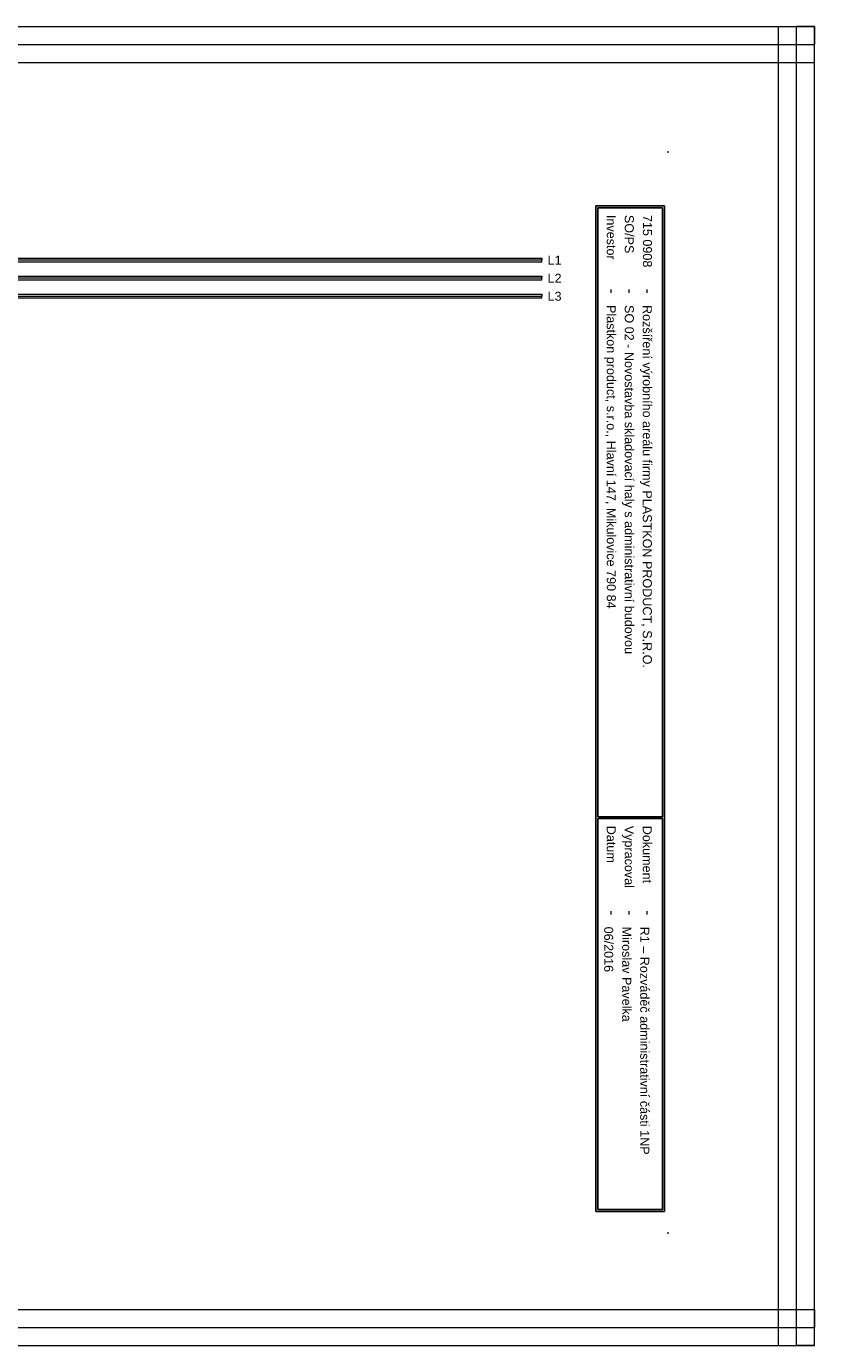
# Model space of a CAD drawing. Extents: x -9616 to -6735, y 5485 to 6008.
# Tile 3 of 15: x -9338 to -9119, y 5574 to 5940. Entities that reach past the tile are written whole.
import ezdxf
from ezdxf.enums import TextEntityAlignment as Align

# ---------------------------------------------------------------- set-up
doc = ezdxf.new("R2010")
doc.units = 0
doc.header["$MEASUREMENT"] = 0
for name, color, linetype in [('1-KRESBA', 7, 'Continuous'), ('__Bílá', 7, 'Continuous'), ('__Oranžová', 30, 'Continuous'), ('__Vínová 220', 220, 'Continuous')]:
    doc.layers.add(name, color=color, linetype=linetype)
doc.styles.add('Arial', font='arial.ttf')

# ---------------------------------------------------------------- blocks, each defined once
blk = doc.blocks.new('BLK_Razítko_malé_pro_rozváděče')
at = {"layer": '__Bílá'}
for p, q in [((15, -1), (15, -20)), ((15, -1), (294, -1)), ((15.5, -1.5), (15.5, -19.5)), ((15.5, -1.5), (184.5, -1.5)), ((184.5, -1.5), (184.5, -19.5)), ((185, -1.5), (185, -19.5)), ((185, -1.5), (293.5, -1.5)), ((293.5, -19.5), (293.5, -1.5)), ((294, -20), (294, -1)), ((15, -20), (294, -20)), ((15.5, -19.5), (184.5, -19.5)), ((185, -19.5), (293.5, -19.5)), ((15, -405), (15, -419)), ((15, -405), (294, -405)), ((15.5, -405.5), (15.5, -418.5)), ((15.5, -405.5), (194.5, -405.5)), ((194.5, -405.5), (194.5, -418.5)), ((195, -405.5), (195, -418.5)), ((195, -405.5), (293.5, -405.5)), ((293.5, -405.5), (293.5, -418.5)), ((294, -405), (294, -419)), ((15, -419), (294, -419)), ((15.5, -418.5), (194.5, -418.5)), ((195, -418.5), (293.5, -418.5))]:
    blk.add_line(p, q, dxfattribs=at)
for p in [(0, 0), (300, 0), (0, -420), (300, -420)]:
    blk.add_point(p, dxfattribs=at)
at = {"layer": '__Bílá', "style": 'Arial'}
for s, height, p in [('-', 3, (38, -7)), ('Dokument', 2.5, (187, -7)), ('-', 3, (210.5, -7)), ('SO/PS', 2.5, (17.5, -12)), ('-', 3, (38, -12)), ('Vypracoval', 2.5, (187, -12)), ('-', 3, (210.5, -12)), ('Investor', 2.5, (17.5, -17)), ('Datum', 2.5, (187, -17)), ('-', 3, (38, -17)), ('-', 3, (210.5, -17)), ('PVLK PROJECT s.r.o. , Langrova 195/33,  787 01 Šumperk', 2.5, (17.5, -411)), ('Copyright © 2012 PVLK', 2.5, (197, -411)), ('Telefon: 773 836 685, mobil: 777 848 204, e-mail: %%Upavelka@pvlk.cz', 2.5, (17.5, -416)), ('Číslo dokumentu .....', 2.5, (197, -416))]:
    blk.add_text(s, height=height, dxfattribs=at).set_placement(p)
at = {"layer": '__Vínová 220', "char_height": 2.5, "attachment_point": 7, "style": 'Arial'}
for s, insert in [('715 0908', (17.5, -7)), ('Rozšíření výrobního areálu firmy PLASTKON PRODUCT, S.R.O.', (42.5, -7.75)), ('R1 – Rozváděč administrativní části 1NP', (215, -7.75)), ('SO 02 - Novostavba skladovací haly s administrativní budovou', (42.5, -12.75)), ('Miroslav Pavelka', (215, -12.75)), ('Plastkon product, s.r.o., Hlavní 147, Mikulovice 790 84', (42.5, -17.75)), ('06/2016', (215, -17.75))]:
    blk.add_mtext(s, dxfattribs=dict(at, insert=insert))
at = {"layer": '__Vínová 220', "style": 'Arial'}
blk.add_attdef('ČÍSLO', text='', height=4, dxfattribs=at).set_placement((290, -416), align=Align.RIGHT)

msp = doc.modelspace()

# ---------------------------------------------------------------- linework, layer by layer
at = {"layer": '__Oranžová', "lineweight": 0}
for p, q in [((-9550, 5875.5), (-9195, 5875.5)), ((-9550, 5875), (-9195, 5875)), ((-9550, 5874.5), (-9195, 5874.5)), ((-9195, 5875.5), (-9195, 5875)), ((-9195, 5874.5), (-9195, 5875)), ((-9550, 5870.5), (-9195, 5870.5)), ((-9550, 5870), (-9195, 5870)), ((-9550, 5869.5), (-9195, 5869.5)), ((-9195, 5870.5), (-9195, 5870)), ((-9195, 5869.5), (-9195, 5870)), ((-9550, 5865.5), (-9195, 5865.5)), ((-9550, 5865), (-9195, 5865)), ((-9195, 5865.5), (-9195, 5865)), ((-9195, 5864.5), (-9195, 5865)), ((-9550, 5864.5), (-9195, 5864.5))]:
    msp.add_line(p, q, dxfattribs=at)
at = {"layer": '__Vínová 220', "lineweight": 0}
for p, q in [((-9615.71, 5939.82), (-9119.31, 5939.82)), ((-9129.31, 5573.74), (-9129.31, 5939.82)), ((-9129.31, 5939.82), (-9124.31, 5939.82)), ((-9124.31, 5573.74), (-9124.31, 5939.82)), ((-9119.31, 5939.82), (-9124.31, 5939.82)), ((-9119.31, 5939.82), (-9119.31, 5934.82)), ((-9119.31, 5573.74), (-9119.31, 5939.82)), ((-9615.71, 5934.82), (-9119.31, 5934.82)), ((-9119.31, 5929.82), (-9119.31, 5934.82)), ((-9615.71, 5929.82), (-9119.31, 5929.82)), ((-9615.71, 5583.74), (-9119.31, 5583.74)), ((-9119.31, 5583.74), (-9119.31, 5578.74)), ((-9615.71, 5578.74), (-9119.31, 5578.74)), ((-9119.31, 5573.74), (-9119.31, 5578.74)), ((-9615.71, 5573.74), (-9119.31, 5573.74)), ((-9129.31, 5573.74), (-9124.31, 5573.74)), ((-9119.31, 5573.74), (-9124.31, 5573.74))]:
    msp.add_line(p, q, dxfattribs=at)

# ---------------------------------------------------------------- block references
at = {"layer": '1-KRESBA', "rotation": 270}
msp.add_blockref('BLK_Razítko_malé_pro_rozváděče', (-9160, 5905), dxfattribs=at).add_auto_attribs({'ČÍSLO': '1'})

# ---------------------------------------------------------------- texts
at = {"layer": '__Oranžová', "lineweight": 0, "style": 'Arial'}
for s, p in [('L1', (-9193.43, 5873.69)), ('L2', (-9193.43, 5868.69)), ('L3', (-9193.43, 5863.69))]:
    msp.add_text(s, height=2.5, dxfattribs=at).set_placement(p)

doc.saveas('drawing.dxf')
